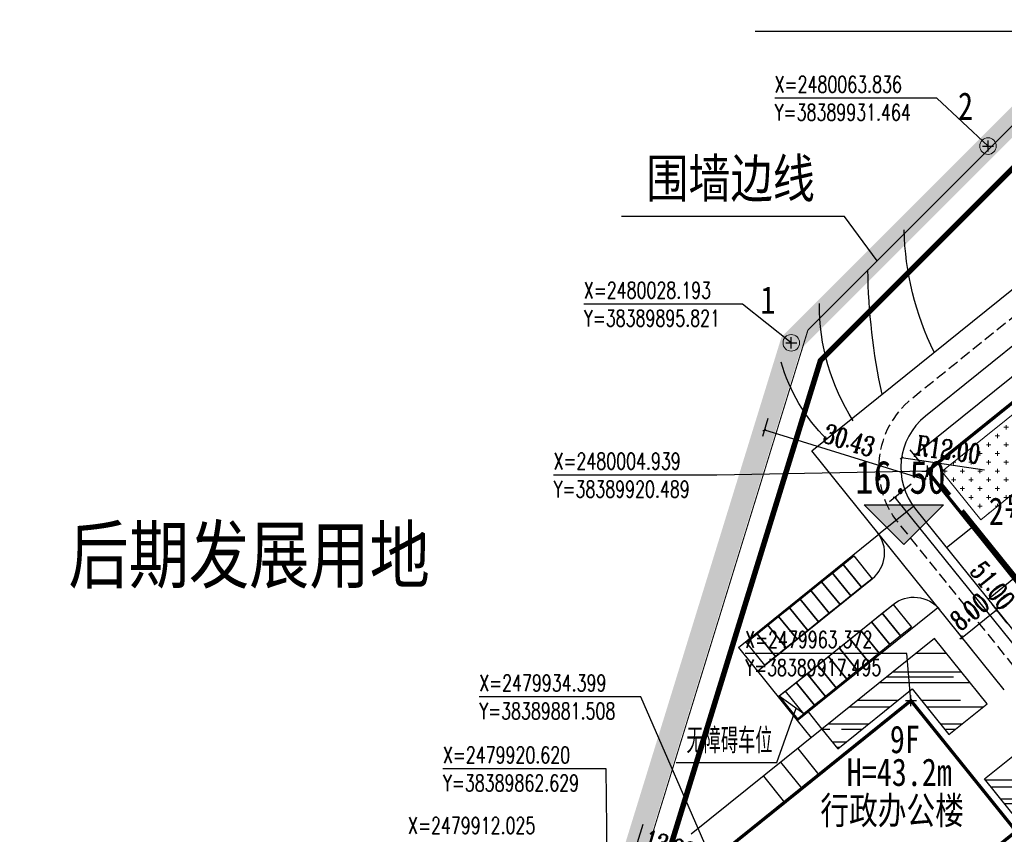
# Model space of a CAD drawing. Extents: x 38389316 to 38391210, y 2479116 to 2480544.
# Tile 19 of 68: x 38389756 to 38389934, y 2479939 to 2480087. Entities that reach past the tile are written whole.
import ezdxf
from ezdxf.enums import TextEntityAlignment as Align

# ---------------------------------------------------------------- set-up
doc = ezdxf.new("R2010")
doc.units = 0
doc.header["$LTSCALE"] = 2
for name, pattern in [('0', [0]), ('CENTER2', [1.125, 0.75, -0.125, 0.125, -0.125]), ('DASH', [0.35, 0.25, -0.1]), ('X2', [10, 8, -2])]:
    doc.linetypes.add(name, pattern=pattern)
doc.layers.get('0').update_dxf_attribs({"linetype": 'CONTINUOUS', "lineweight": 9})
doc.layers.get('Defpoints').update_dxf_attribs({"linetype": 'CONTINUOUS', "lineweight": 9})
for name, color, linetype in [('DIM_COOR', 3, 'CONTINUOUS'), ('DIM_ELEV', 3, 'CONTINUOUS'), ('DIM_SYMB', 3, 'CONTINUOUS'), ('hongxian', 1, 'CONTINUOUS'), ('PUB_TEXT', 7, 'CONTINUOUS'), ('u-road', 4, 'CONTINUOUS'), ('U_室外车位', 3, 'CONTINUOUS'), ('围墙', 7, 'CENTER2'), ('建筑占地', 3, 'CONTINUOUS'), ('建筑轮廓', 2, 'CONTINUOUS'), ('文字', 7, 'CONTINUOUS'), ('校内道路中线', 1, 'CONTINUOUS'), ('道路', 33, 'CONTINUOUS')]:
    doc.layers.add(name, color=color, linetype=linetype)
for name, color, linetype, lineweight in [('尺寸标注', 7, 'CONTINUOUS', 9), ('屋顶绿化线', 126, 'CONTINUOUS', 9), ('建筑控制线', 6, '0', 9), ('规划坐标', 7, 'CONTINUOUS', 9)]:
    doc.layers.add(name, color=color, linetype=linetype, lineweight=lineweight)
doc.styles.add('-宋体', font='txt', dxfattribs={"width": 0.8})
doc.styles.add('_TCH_DIM', font='SIMPLEX', dxfattribs={"bigfont": 'GBCBIG'})
doc.styles.add('_TCH_LABEL_T3', font='COMPLEX', dxfattribs={"width": 0.705882, "bigfont": 'GBCBIG'})
doc.styles.add('中等线体', font='txt', dxfattribs={"width": 0.8})
doc.styles.add('宋体', font='txt', dxfattribs={"width": 0.8, "height": 8})
doc.dimstyles.new('_TCH_ARCH_M_M&&1', dxfattribs={"dimtxt": 1.275, "dimasz": 0.5, "dimexe": 1.25, "dimexo": 1.5, "dimgap": 0.6125, "dimtad": 1, "dimzin": 1, "dimdsep": 46, "dimtxsty": '_TCH_LABEL_T3', "dimblk": 'ARCHTICK', "dimcen": 0.09, "dimclrt": 7, "dimazin": 2, "dimtfac": 1, "dimtix": 1, "dimtmove": 2, "dimatfit": 3, "dimfxl": 1, "dimtolj": 1, "dimtzin": 0, "dimarcsym": 0})
pattern_1 = [(218.837284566, (31458374325.5, 22143120606.5), (-2232.08987889, 241.01301325), [793.75, -2381.25]), (128.837284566, (31458374265.2, 22143120048.5), (241.01301325, 2232.08987889), [793.75, -2381.25])]

# ---------------------------------------------------------------- blocks, each defined once
blk = doc.blocks.new('hyvahavb')
at = {"layer": 'DIM_ELEV'}
blk.add_hatch(color=10, dxfattribs=at).paths.add_polyline_path([(-173.18, -4360.83), (-182.18, -4351.83), (-164.18, -4351.83)])
at = {"layer": 'DIM_ELEV', "color": 10}
for p, q in [((-173.18, -4360.83), (-182.18, -4351.83)), ((-182.18, -4351.83), (-164.18, -4351.83)), ((-173.18, -4360.83), (-164.18, -4351.83))]:
    blk.add_line(p, q, dxfattribs=at)
blk = doc.blocks.new('_ArchTick')
at = {"color": 0, "linetype": 'ByBlock', "const_width": 0.4}
blk.add_lwpolyline([(-0.5, -0.5), (0.5, 0.5)], dxfattribs=at)
blk = doc.blocks.new('*D81')
at = {"layer": 'Defpoints', "color": 0}
for p in [(38389892.04, 2480015.94), (38389921.11, 2480006.97), (38389920.02, 2480003.42)]:
    blk.add_point(p, dxfattribs=at)
at = {"layer": '尺寸标注', "color": 0, "lineweight": -2}
for p, q in [((38389891.6, 2480014.5), (38389890.58, 2480011.2)), ((38389890.95, 2480012.4), (38389920.02, 2480003.42)), ((38389920.67, 2480005.53), (38389919.65, 2480002.23))]:
    blk.add_line(p, q, dxfattribs=at)
at = {"layer": '尺寸标注', "color": 0, "lineweight": -2, "xscale": 0.5, "yscale": 0.5, "zscale": 0.5}
for p, rotation in [((38389890.95, 2480012.4), 162.8522259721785), ((38389920.02, 2480003.42), 342.8522259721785)]:
    blk.add_blockref('_ArchTick', p, dxfattribs=dict(at, rotation=rotation))
at = {"layer": '尺寸标注', "color": 7, "insert": (38389906.29, 2480010.54), "char_height": 3.5, "attachment_point": 5, "rotation": 342.8522, "style": '_TCH_LABEL_T3'}
blk.add_mtext('\\A1;30.43', dxfattribs=at)
blk = doc.blocks.new('*D85')
at = {"layer": 'Defpoints', "color": 0}
for p in [(38389954.64, 2479962.52), (38389932.51, 2479944.71), (38389935.84, 2479940.58)]:
    blk.add_point(p, dxfattribs=at)
at = {"layer": '尺寸标注', "color": 0, "lineweight": -2}
for p, q in [((38389955.58, 2479961.36), (38389958.75, 2479957.42)), ((38389957.96, 2479958.39), (38389935.84, 2479940.58)), ((38389933.45, 2479943.54), (38389936.62, 2479939.61))]:
    blk.add_line(p, q, dxfattribs=at)
at = {"layer": '尺寸标注', "color": 0, "lineweight": -2, "xscale": 0.5, "yscale": 0.5, "zscale": 0.5}
for p, rotation in [((38389957.96, 2479958.39), 38.83647025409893), ((38389935.84, 2479940.58), 218.836470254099)]:
    blk.add_blockref('_ArchTick', p, dxfattribs=dict(at, rotation=rotation))
at = {"layer": '尺寸标注', "color": 7, "insert": (38389943.55, 2479950.69), "char_height": 3.5, "attachment_point": 5, "rotation": 38.8365, "style": '_TCH_LABEL_T3'}
blk.add_mtext('\\A1;28.40', dxfattribs=at)
blk = doc.blocks.new('*D86')
at = {"layer": 'Defpoints', "color": 0}
for p in [(38389977.04, 2480055.25), (38389979.36, 2480052.36), (38389920.47, 2480004.95)]:
    blk.add_point(p, dxfattribs=at)
at = {"layer": '尺寸标注', "color": 0, "lineweight": -2}
for p, q in [((38389978.42, 2480053.53), (38389976.25, 2480056.22)), ((38389918.15, 2480007.84), (38389977.04, 2480055.25)), ((38389919.53, 2480006.12), (38389917.37, 2480008.82))]:
    blk.add_line(p, q, dxfattribs=at)
at = {"layer": '尺寸标注', "color": 0, "lineweight": -2, "xscale": 0.5, "yscale": 0.5, "zscale": 0.5}
for p, rotation in [((38389977.04, 2480055.25), 38.83647369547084), ((38389918.15, 2480007.84), 218.8364736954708)]:
    blk.add_blockref('_ArchTick', p, dxfattribs=dict(at, rotation=rotation))
at = {"layer": '尺寸标注', "color": 7, "insert": (38389945.87, 2480033.69), "char_height": 3.5, "attachment_point": 5, "rotation": 38.8365, "style": '_TCH_LABEL_T3'}
blk.add_mtext('\\A1;75.60', dxfattribs=at)
blk = doc.blocks.new('*D88')
at = {"layer": 'Defpoints', "color": 0}
for p in [(38389918.72, 2480003.51), (38389950.7, 2479963.78), (38389946.57, 2479960.46)]:
    blk.add_point(p, dxfattribs=at)
at = {"layer": '尺寸标注', "color": 0, "lineweight": -2}
for p, q in [((38389917.55, 2480002.57), (38389913.61, 2479999.4)), ((38389914.58, 2480000.18), (38389946.57, 2479960.46)), ((38389949.53, 2479962.84), (38389945.59, 2479959.67))]:
    blk.add_line(p, q, dxfattribs=at)
at = {"layer": '尺寸标注', "color": 0, "lineweight": -2, "xscale": 0.5, "yscale": 0.5, "zscale": 0.5}
for p, rotation in [((38389914.58, 2480000.18), 128.8364706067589), ((38389946.57, 2479960.46), 308.8364706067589)]:
    blk.add_blockref('_ArchTick', p, dxfattribs=dict(at, rotation=rotation))
at = {"layer": '尺寸标注', "color": 7, "insert": (38389932.31, 2479984.23), "char_height": 3.5, "attachment_point": 5, "rotation": 308.8365, "style": '_TCH_LABEL_T3'}
blk.add_mtext('\\A1;51.00', dxfattribs=at)
blk = doc.blocks.new('*D91')
at = {"layer": 'Defpoints', "color": 0}
for p in [(38389869.34, 2479942.38), (38389882.7, 2479938.26), (38389880.29, 2479930.44)]:
    blk.add_point(p, dxfattribs=at)
at = {"layer": '尺寸标注', "color": 0, "lineweight": -2}
for p, q in [((38389868.9, 2479940.94), (38389866.56, 2479933.37)), ((38389882.26, 2479936.82), (38389879.92, 2479929.25)), ((38389866.93, 2479934.56), (38389880.29, 2479930.44))]:
    blk.add_line(p, q, dxfattribs=at)
at = {"layer": '尺寸标注', "color": 0, "lineweight": -2, "xscale": 0.5, "yscale": 0.5, "zscale": 0.5}
for p, rotation in [((38389866.93, 2479934.56), 162.8522258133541), ((38389880.29, 2479930.44), 342.8522258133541)]:
    blk.add_blockref('_ArchTick', p, dxfattribs=dict(at, rotation=rotation))
at = {"layer": '尺寸标注', "color": 7, "insert": (38389873.77, 2479937.03), "char_height": 3.5, "attachment_point": 5, "rotation": 342.8522, "style": '_TCH_LABEL_T3'}
blk.add_mtext('\\A1;13.98', dxfattribs=at)
blk = doc.blocks.new('A$C7AE81329')
at = {"layer": '建筑轮廓', "const_width": 0.6, "flags": 128}
for points in [[(0, 138), (0, 134.5), (0.5, 134.5), (0.5, 132.4), (0, 132.4), (0, 128.2), (0.5, 128.2), (0.5, 113.6), (0, 113.6), (0, 113), (8.4, 113), (8.4, 100), (0, 100), (0, 99.5), (0.5, 99.5), (0.5, 96.8), (0, 96.8), (0, 87), (33.6, 87), (33.6, 91.85), (42, 91.85), (42, 87), (75.6, 87), (75.6, 90.5), (75.1, 90.5), (75.1, 92.6), (75.6, 92.6), (75.6, 96.8), (75.1, 96.8), (75.1, 111.4), (75.6, 111.4), (75.6, 112), (67.2, 112), (67.2, 125), (75.6, 125), (75.6, 125.5), (75.1, 125.5), (75.1, 128.2), (75.6, 128.2), (75.6, 138), (42, 138), (42, 133.15), (33.6, 133.15), (33.6, 138)], [(0, 138), (0, 99.5), (0.5, 99.5), (0.5, 96.8), (0, 96.8), (0, 96.8), (0, 96.8), (0, 87), (33.6, 87), (33.6, 91.85), (42, 91.85), (42, 87), (75.6, 87), (75.6, 100), (75.1, 100), (75.1, 111.4), (75.6, 111.4), (75.6, 112), (67.2, 112), (67.2, 125), (75.6, 125), (75.6, 125.5), (75.1, 125.5), (75.1, 128.2), (75.6, 128.2), (75.6, 138), (42, 138), (42, 133.15), (33.6, 133.15), (33.6, 138)], [(46.27, 120.5), (46.27, 125), (20.9, 125), (20.9, 100), (54.7, 100), (54.7, 120.5), (54.7, 120.5), (54.7, 120.5)], [(0, 87), (8.4, 87), (8.4, 51), (0, 51)], [(0, 0), (0, 3.5), (0.5, 3.5), (0.5, 5.6), (0, 5.6), (0, 9.8), (0.5, 9.8), (0.5, 24.4), (0, 24.4), (0, 25), (8.4, 25), (8.4, 38), (0, 38), (0, 38.5), (0.5, 38.5), (0.5, 41.2), (0, 41.2), (0, 51), (33.6, 51), (33.6, 46.15), (42, 46.15), (42, 51), (75.6, 51), (75.6, 47.5), (75.1, 47.5), (75.1, 45.4), (75.6, 45.4), (75.6, 41.2), (75.1, 41.2), (75.1, 26.6), (75.6, 26.6), (75.6, 26), (67.2, 26), (67.2, 13), (75.6, 13), (75.6, 12.5), (75.1, 12.5), (75.1, 9.8), (75.6, 9.8), (75.6, 0), (42, 0), (42, 4.85), (33.6, 4.85), (33.6, 0)], [(0, 0), (0, 38.5), (0.5, 38.5), (0.5, 41.2), (0, 41.2), (0, 41.2), (0, 41.2), (0, 51), (33.6, 51), (33.6, 46.15), (42, 46.15), (42, 51), (75.6, 51), (75.6, 38), (75.1, 38), (75.1, 26.6), (75.6, 26.6), (75.6, 26), (67.2, 26), (67.2, 13), (75.6, 13), (75.6, 12.5), (75.1, 12.5), (75.1, 9.8), (75.6, 9.8), (75.6, 0), (42, 0), (42, 4.85), (33.6, 4.85), (33.6, 0)], [(46.27, 17.5), (46.27, 13), (20.9, 13), (20.9, 38), (54.7, 38), (54.7, 17.5), (54.7, 17.5), (54.7, 17.5)]]:
    blk.add_lwpolyline(points, close=True, dxfattribs=at)
for points in [[(75.6, 125), (75.6, 112)], [(75.6, 26), (75.6, 13)]]:
    blk.add_lwpolyline(points, dxfattribs=at)
blk = doc.blocks.new('*D166')
at = {"layer": 'Defpoints', "color": 0}
for p in [(38389915.8, 2480007.33), (38389927.67, 2480005.58)]:
    blk.add_point(p, dxfattribs=at)
at = {"layer": '尺寸标注', "color": 0, "lineweight": -2}
blk.add_line((38389930.8, 2480005.12), (38389915.8, 2480007.33), dxfattribs=at)
at = {"layer": '尺寸标注', "color": 0, "lineweight": -2, "xscale": 0.5, "yscale": 0.5, "zscale": 0.5, "rotation": 171.6338639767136}
blk.add_blockref('_ArchTick', (38389915.8, 2480007.33), dxfattribs=at)
at = {"layer": '尺寸标注', "color": 7, "insert": (38389924.27, 2480008.86), "char_height": 3.5, "attachment_point": 5, "rotation": 351.6339, "style": '_TCH_LABEL_T3'}
blk.add_mtext('\\A1;R12.00', dxfattribs=at)
blk = doc.blocks.new('*D209')
at = {"layer": 'Defpoints', "color": 0}
for p in [(38389932.99, 2479979.84), (38389935.88, 2479976.24), (38389929.65, 2479971.23)]:
    blk.add_point(p, dxfattribs=at)
at = {"layer": '尺寸标注', "color": 0, "lineweight": -2}
for p, q in [((38389926.76, 2479974.83), (38389932.99, 2479979.84)), ((38389934.94, 2479977.41), (38389932.21, 2479980.82)), ((38389932.99, 2479979.84), (38389933.38, 2479980.16)), ((38389928.71, 2479972.4), (38389925.97, 2479975.8)), ((38389926.76, 2479974.83), (38389926.37, 2479974.51))]:
    blk.add_line(p, q, dxfattribs=at)
at = {"layer": '尺寸标注', "color": 0, "lineweight": -2, "xscale": 0.5, "yscale": 0.5, "zscale": 0.5}
for p, rotation in [((38389932.99, 2479979.84), 218.8364953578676), ((38389926.76, 2479974.83), 38.83649535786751)]:
    blk.add_blockref('_ArchTick', p, dxfattribs=dict(at, rotation=rotation))
at = {"layer": '尺寸标注', "color": 7, "insert": (38389928.15, 2479979.48), "char_height": 3.5, "attachment_point": 5, "rotation": 38.8365, "style": '_TCH_LABEL_T3'}
blk.add_mtext('\\A1;8.00', dxfattribs=at)
blk = doc.blocks.new('A$C76C23CDA')
at = {"layer": '屋顶绿化线'}
h = blk.add_hatch(dxfattribs=at)
h.set_pattern_fill('CROSS', color=256, style=0)
h.set_pattern_definition(pattern_1)
h.paths.add_polyline_path([(30200, 134600), (0, 134600), (0, 125000), (30200, 125000)])
h.paths.add_polyline_path([(71900, 134600), (42000, 134600), (42000, 125000), (55800, 125000), (55800, 123400), (71900, 123400)])
h.paths.add_polyline_path([(42000, 87000), (71900, 87000), (71900, 96100), (42000, 96100)])
h.paths.add_polyline_path([(10300, 96100), (30200, 96100), (30200, 87000), (10300, 87000)])
h = blk.add_hatch(dxfattribs=at)
h.set_pattern_fill('CROSS', color=256, style=0)
h.set_pattern_definition(pattern_1)
h.paths.add_polyline_path([(10300, 38500), (30200, 38500), (30200, 47600), (10300, 47600)])
h.paths.add_polyline_path([(42000, 47600), (71900, 47600), (71900, 38500), (42000, 38500)])
edge = h.paths.add_edge_path()
edge.add_line((30200, 0), (0, 0))
edge.add_line((0, 0), (0, 9600))
edge.add_line((0, 9600), (30200, 9600))
edge.add_line((30200, 9600), (30200, 0))
h.paths.add_polyline_path([(71900, 0), (42000, 0), (42000, 9600), (55800, 9600), (55800, 11200), (71900, 11200)])
for points in [[(30200, 134600), (0, 134600), (0, 125000), (30200, 125000)], [(71900, 134600), (42000, 134600), (42000, 125000), (55800, 125000), (55800, 123400), (71900, 123400)], [(10300, 96100), (30200, 96100), (30200, 87000), (10300, 87000)], [(42000, 87000), (71900, 87000), (71900, 96100), (42000, 96100)], [(10300, 38500), (30200, 38500), (30200, 47600), (10300, 47600)], [(42000, 47600), (71900, 47600), (71900, 38500), (42000, 38500)], [(71900, 0), (42000, 0), (42000, 9600), (55800, 9600), (55800, 11200), (71900, 11200)], [(30200, 0), (0, 0), (0, 9600), (30200, 9600)]]:
    blk.add_lwpolyline(points, close=True, dxfattribs=at)

msp = doc.modelspace()

# ---------------------------------------------------------------- hatches: boundary and pattern name
at = {"layer": '道路'}
h = msp.add_hatch(dxfattribs=at)
h.set_pattern_fill('AR-RROOF', color=170, scale=5, style=0)
h.set_pattern_definition([(0, (-1.191, 1.48), (13.97, 6.35), [95.25, -12.7, 31.75, -6.35]), (0, (7.254, 4.655), (-6.35, 8.4455), [19.05, -2.0955, 38.1, -4.7625]), (0, (1.9837, 6.8776), (33.02, 4.2545), [50.8, -8.89, 25.4, -6.35])])
edge = h.paths.add_edge_path()
edge.add_line((38389917.722, 2479965.481), (38389924.37, 2479957.224))
edge.add_line((38389924.37, 2479957.224), (38389931.3, 2479962.804))
edge.add_line((38389931.3, 2479962.804), (38389921.768, 2479974.644))
edge.add_line((38389921.768, 2479974.644), (38389901.362, 2479958.215))
edge.add_line((38389901.362, 2479958.215), (38389904.247, 2479954.632))
edge.add_line((38389904.247, 2479954.632), (38389917.722, 2479965.481))
edge.add_line((38389917.722, 2479965.481), (38389924.369, 2479957.224))
h = msp.add_hatch(dxfattribs=at)
h.set_pattern_fill('AR-RROOF', color=170, scale=5, style=0)
h.set_pattern_definition([(7e-06, (38390256.522, 2480347.759), (13.97, 6.35), [95.25, -12.7, 31.75, -6.35]), (7e-06, (38390264.967, 2480350.934), (-6.35, 8.4455), [19.05, -2.0955, 38.1, -4.7625]), (7e-06, (38390259.697, 2480353.1564), (33.02, 4.254504), [50.8, -8.89, 25.4, -6.35])])
h.paths.add_polyline_path([(38389935.281, 2479943.671), (38389930.829, 2479949.201), (38389937.759, 2479954.781), (38389947.352, 2479942.865), (38389946.52, 2479937.058), (38389934.986, 2479927.772), (38389930.723, 2479933.068), (38389937.499, 2479938.524), (38389938.668, 2479939.465)])

# ---------------------------------------------------------------- linework, layer by layer
at = {"layer": 'DIM_COOR', "color": 3}
for p, q in [((38389922.194, 2480072.496), (38389892.824, 2480072.496)), ((38389931.464, 2480063.836), (38389922.194, 2480072.496)), ((38389931.464, 2480062.836), (38389931.464, 2480064.836)), ((38389930.464, 2480063.836), (38389932.464, 2480063.836)), ((38389886.956, 2480035.185), (38389858.246, 2480035.185)), ((38389895.821, 2480028.193), (38389886.956, 2480035.185)), ((38389895.821, 2480027.193), (38389895.821, 2480029.193)), ((38389894.821, 2480028.193), (38389896.821, 2480028.193)), ((38389920.489, 2480003.939), (38389920.489, 2480005.939)), ((38389882.351, 2480004.221), (38389852.761, 2480004.221)), ((38389920.489, 2480004.939), (38389882.351, 2480004.221)), ((38389919.489, 2480004.939), (38389921.489, 2480004.939)), ((38389916.732, 2479971.899), (38389887.472, 2479971.899)), ((38389917.495, 2479963.372), (38389916.732, 2479971.899)), ((38389868.549, 2479964.028), (38389839.289, 2479964.028)), ((38389881.508, 2479934.399), (38389868.549, 2479964.028)), ((38389916.495, 2479963.372), (38389918.495, 2479963.372)), ((38389917.495, 2479962.372), (38389917.495, 2479964.372)), ((38389862.302, 2479950.99), (38389832.712, 2479950.99)), ((38389862.629, 2479920.62), (38389862.302, 2479950.99))]:
    msp.add_line(p, q, dxfattribs=at)
at = {"layer": 'DIM_SYMB', "color": 0, "flags": 128}
for points in [[(38389990.261, 2480076.295), (38389969.202, 2480084.599), (38389889.286, 2480084.599)], [(38389911.373, 2480043.038), (38389905.445, 2480051.107), (38389865.034, 2480051.107)], [(38389874.949, 2479952.18), (38389893.215, 2479952.18), (38389896.691, 2479961.989)]]:
    msp.add_lwpolyline(points, dxfattribs=at)
at = {"layer": 'DIM_SYMB', "color": 3}
msp.add_lwpolyline([(38389917.636, 2480018.047, 0, 0, 0), (38389971.246, 2480061.169, 0, 0.933, 0), (38389968.518, 2480058.975, 0, 0, 0)], format="xyseb", dxfattribs=at)
at = {"layer": 'hongxian', "linetype": 'CENTER2', "ltscale": 10, "const_width": 4, "flags": 128}
msp.add_lwpolyline([(38389895.821, 2480028.193), (38389931.464, 2480063.836), (38389967.107, 2480099.478), (38390034.514, 2480012.704), (38390085.513, 2479951.337), (38390109.125, 2479922.008), (38390099.174, 2479835.353), (38390090.018, 2479755.614), (38390089.574, 2479753.321), (38390087.685, 2479746.141), (38390087.168, 2479744.568), (38390086.821, 2479743.508), (38390085.995, 2479741.198), (38390084.384, 2479737.279), (38390082.352, 2479732.869), (38390079.285, 2479727.323), (38390075.397, 2479721.295), (38390071.094, 2479715.722), (38390066.159, 2479710.286), (38390059.432, 2479704.206), (38390057.516, 2479702.804), (38390006.515, 2479673.75), (38389771.971, 2479540.139), (38389769.573, 2479540.772), (38389767.541, 2479540.37), (38389758.715, 2479556.815), (38389776.68, 2479567.049), (38389761.772, 2479593.219), (38389796.421, 2479704.964), (38389796.94, 2479706.639), (38389842.037, 2479730.453), (38389853.283, 2479766.864), (38389829.5, 2479811.903), (38389838.213, 2479840.143), (38389838.15, 2479841.287), (38389843.69, 2479859.24), (38389845.083, 2479858.07), (38389849.696, 2479873.099), (38389860.511, 2479908.069), (38389859.262, 2479908.421), (38389858.906, 2479908.553), (38389859.977, 2479912.025), (38389862.629, 2479920.62)], close=True, dxfattribs=at)
at = {"layer": 'u-road', "flags": 128}
for points in [[(38389899.549, 2480008.621), (38389982.194, 2480075.158, 0.4142103), (38389984.015, 2480092.03), (38389982.984, 2480093.311)], [(38390052.726, 2479967.615), (38389984.999, 2480051.74, 0.4142162), (38389968.126, 2480053.562), (38389920.144, 2480014.932, 0.4142095), (38389918.322, 2479998.06), (38389940.647, 2479970.329)], [(38389889.694, 2479968.72), (38389910.49, 2479985.463, 0.4142094), (38389911.401, 2479993.899), (38389911.401, 2479993.899)], [(38389893.457, 2479964.047), (38389914.253, 2479980.789, -0.4142177), (38389922.689, 2479979.878), (38389922.689, 2479979.878)]]:
    msp.add_lwpolyline(points, format="xyb", dxfattribs=at)
for points in [[(38389934.416, 2479965.312), (38389899.549, 2480008.621)], [(38389917.946, 2479998.527), (38389911.699, 2479993.497)], [(38389886.245, 2479973.004), (38389911.699, 2479993.497)], [(38389896.906, 2479959.763), (38389922.359, 2479980.255)], [(38389886.245, 2479973.005), (38389896.906, 2479959.763)]]:
    msp.add_lwpolyline(points, dxfattribs=at)
at = {"layer": 'U_室外车位'}
for points in [[(38389903.272, 2479986.456), (38389905.219, 2479988.024), (38389908.543, 2479983.896), (38389906.596, 2479982.328)], [(38389905.219, 2479988.024), (38389907.166, 2479989.592), (38389910.49, 2479985.464), (38389908.543, 2479983.896)], [(38389901.324, 2479984.888), (38389903.272, 2479986.456), (38389906.596, 2479982.328), (38389904.648, 2479980.76)], [(38389899.377, 2479983.32), (38389901.324, 2479984.888), (38389904.648, 2479980.76), (38389902.701, 2479979.192)], [(38389897.43, 2479981.752), (38389899.377, 2479983.32), (38389902.701, 2479979.192), (38389900.754, 2479977.624)], [(38389895.482, 2479980.185), (38389897.43, 2479981.753), (38389900.754, 2479977.625), (38389898.806, 2479976.057)], [(38389893.535, 2479978.617), (38389895.482, 2479980.185), (38389898.806, 2479976.057), (38389896.859, 2479974.489)], [(38389910.358, 2479977.654), (38389912.306, 2479979.221), (38389915.63, 2479975.093), (38389913.682, 2479973.525)], [(38389912.306, 2479979.221), (38389914.253, 2479980.789), (38389917.577, 2479976.661), (38389915.63, 2479975.093)], [(38389891.588, 2479977.049), (38389893.535, 2479978.617), (38389896.859, 2479974.489), (38389894.912, 2479972.921)], [(38389908.411, 2479976.086), (38389910.358, 2479977.654), (38389913.682, 2479973.525), (38389911.735, 2479971.958)], [(38389889.641, 2479975.481), (38389891.588, 2479977.049), (38389894.912, 2479972.921), (38389892.965, 2479971.353)], [(38389906.464, 2479974.518), (38389908.411, 2479976.086), (38389911.735, 2479971.958), (38389909.788, 2479970.39)], [(38389887.693, 2479973.913), (38389889.641, 2479975.481), (38389892.965, 2479971.353), (38389891.017, 2479969.785)], [(38389904.517, 2479972.95), (38389906.464, 2479974.518), (38389909.788, 2479970.39), (38389907.841, 2479968.822)], [(38389902.569, 2479971.382), (38389904.516, 2479972.95), (38389907.84, 2479968.822), (38389905.893, 2479967.254)], [(38389900.622, 2479969.815), (38389902.569, 2479971.382), (38389905.893, 2479967.254), (38389903.946, 2479965.686)], [(38389898.675, 2479968.247), (38389900.622, 2479969.815), (38389903.946, 2479965.686), (38389901.999, 2479964.119)], [(38389896.728, 2479966.679), (38389898.675, 2479968.247), (38389901.999, 2479964.119), (38389900.051, 2479962.551)]]:
    msp.add_lwpolyline(points, close=True, dxfattribs=at)
at = {"layer": 'U_室外车位', "color": 83}
msp.add_lwpolyline([(38389894.78, 2479965.111), (38389896.728, 2479966.679), (38389900.051, 2479962.551), (38389898.103, 2479960.984), (38389894.78, 2479965.112), (38389893.612, 2479964.171), (38389896.936, 2479960.043), (38389898.103, 2479960.984), (38389893.612, 2479964.171)], dxfattribs=at)
at = {"layer": '围墙', "linetype": 'DASH', "ltscale": 6, "const_width": 0.2, "flags": 128}
for points in [[(38389898.835, 2480030.5), (38389953.608, 2480085.272)], [(38389898.835, 2480030.5), (38389830.899, 2479810.324)]]:
    msp.add_lwpolyline(points, dxfattribs=at)
at = {"layer": '建筑占地', "color": 6, "flags": 128}
for points in [[(38389979.389, 2480052.332), (38390011.372, 2480012.607), (38389985.2, 2479991.536), (38389982.159, 2479995.313), (38389975.615, 2479990.046), (38389978.612, 2479986.324), (38389959.028, 2479970.465), (38389981.604, 2479942.423), (38390001.233, 2479958.226), (38390004.274, 2479954.449), (38390010.817, 2479959.716), (38390007.776, 2479963.494), (38390033.948, 2479984.565), (38390065.931, 2479944.84), (38390039.759, 2479923.769), (38390036.717, 2479927.547), (38390030.174, 2479922.279), (38390033.216, 2479918.501), (38390007.044, 2479897.43), (38389920.502, 2480004.922), (38389946.674, 2480025.993), (38389949.716, 2480022.216), (38389956.259, 2480027.483), (38389953.217, 2480031.261)], [(38389917.495, 2479963.372), (38389936.559, 2479939.692), (38389900.572, 2479910.72), (38389881.509, 2479934.398)]]:
    msp.add_lwpolyline(points, close=True, dxfattribs=at)
at = {"layer": '建筑控制线', "linetype": 'X2', "const_width": 1, "flags": 128}
msp.add_lwpolyline([(38389844.382, 2479841.134), (38389849.418, 2479857.455), (38389849.963, 2479859.222), (38389864.635, 2479906.77), (38389865.711, 2479910.257), (38389868.362, 2479918.851), (38389901.116, 2480025.002), (38389907.36, 2480031.246), (38389960.223, 2480084.109)], dxfattribs=at)
at = {"layer": '建筑轮廓', "const_width": 0.6, "flags": 128}
msp.add_lwpolyline([(38389917.495, 2479963.372), (38389881.508, 2479934.399), (38389900.572, 2479910.72), (38389936.559, 2479939.692)], close=True, dxfattribs=at)
at = {"layer": '校内道路中线', "color": 10, "linetype": 'DASH', "ltscale": 4, "flags": 128}
msp.add_lwpolyline([(38389986.989, 2480073.883), (38389917.636, 2480018.047, 0.4142106), (38389915.207, 2479995.551), (38390117.867, 2479743.822)], format="xyb", dxfattribs=at)
at = {"layer": '规划坐标', "color": 7, "linetype": 'Continuous'}
for centre in [(38389931.464, 2480063.836), (38389895.821, 2480028.193)]:
    msp.add_circle(centre, 1.5, dxfattribs=at)
at = {"layer": '道路', "flags": 128}
for points in [[(38389921.724, 2480026.474, -0.1079052), (38389916.261, 2480048.633, 5.0378717)], [(38389912.284, 2480018.874, -0.0505813), (38389909.7, 2480041.409, -0.6875556)], [(38389907.052, 2480014.046, -0.1439216), (38389900.912, 2480035.302, -429.6774086)], [(38389902.213, 2480010.766, -0.1265412), (38389893.978, 2480024.708, -1.330606)]]:
    msp.add_lwpolyline(points, format="xyb", dxfattribs=at)
for points in [[(38389928.642, 2479994.813), (38389923.967, 2479991.049)], [(38389936.167, 2479985.466), (38389931.492, 2479981.702)], [(38389917.722, 2479965.481), (38389924.37, 2479957.224), (38389931.3, 2479962.804), (38389921.768, 2479974.644), (38389901.362, 2479958.215), (38389904.247, 2479954.632), (38389917.722, 2479965.481), (38389924.369, 2479957.224)], [(38389898.853, 2479961.33), (38389901.362, 2479958.215)], [(38389896.906, 2479959.762), (38389899.414, 2479956.647)], [(38389901.362, 2479958.215), (38389877.682, 2479939.151)], [(38389897, 2479954.703), (38389900.825, 2479949.951)], [(38389935.281, 2479943.671), (38389930.829, 2479949.201), (38389937.759, 2479954.781), (38389947.352, 2479942.865), (38389946.52, 2479937.058), (38389934.986, 2479927.772), (38389930.723, 2479933.068), (38389937.499, 2479938.524), (38389938.668, 2479939.465), (38389935.281, 2479943.671)], [(38389903.878, 2479952.538), (38389903.941, 2479952.46)], [(38389893.884, 2479952.194), (38389897.709, 2479947.443)], [(38389890.768, 2479949.686), (38389894.594, 2479944.935)]]:
    msp.add_lwpolyline(points, dxfattribs=at)

# ---------------------------------------------------------------- block references
at = {"layer": 'DIM_ELEV', "color": 10, "xscale": 0.8, "yscale": 0.8, "zscale": 0.8, "rotation": 6.55795981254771e-06}
msp.add_blockref('hyvahavb', (38390054.77, 2483480.299), dxfattribs=at)
at = {"layer": '屋顶绿化线', "xscale": -0.0009999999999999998, "yscale": 0.001, "zscale": 0.001, "rotation": 38.83728456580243}
msp.add_blockref('A$C76C23CDA', (38390063.527, 2479945.114), dxfattribs=at)
at = {"layer": '建筑轮廓', "rotation": 38.8372698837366}
msp.add_blockref('A$C7AE81329', (38390007.03, 2479897.446), dxfattribs=at)

# ---------------------------------------------------------------- texts
at = {"layer": 'DIM_ELEV', "color": 10, "style": '-宋体', "width": 0.8}
msp.add_text('16.50', height=6, rotation=0.00001, dxfattribs=at).set_placement((38389907.44, 2480000.852))
at = {"layer": 'DIM_SYMB', "color": 0, "style": '宋体', "width": 0.8}
for s, height, p in [('围墙边线', 7, (38389884.824, 2480054.493)), ('后期发展用地', 10, (38389797.606, 2479984.785))]:
    msp.add_text(s, height=height, dxfattribs=at).set_placement(p, align=Align.CENTER)
at = {"layer": 'PUB_TEXT', "color": 7, "style": '_TCH_DIM', "width": 0.705882}
for s, p in [('X=2480063.836', (38389892.824, 2480073.546)), ('Y=38389931.464', (38389892.824, 2480068.471)), ('X=2480028.193', (38389858.246, 2480036.235)), ('Y=38389895.821', (38389858.246, 2480031.16)), ('X=2479920.620', (38389832.712, 2479952.04)), ('Y=38389862.629', (38389832.712, 2479946.965)), ('X=2479912.025', (38389826.411, 2479939.259))]:
    msp.add_text(s, height=2.975, rotation=0.00001, dxfattribs=at).set_placement(p)
for s, p in [('X=2480004.939', (38389852.761, 2480005.271)), ('Y=38389920.489', (38389852.761, 2480000.196)), ('X=2479963.372', (38389887.472, 2479972.949)), ('Y=38389917.495', (38389887.472, 2479967.874)), ('X=2479934.399', (38389839.289, 2479965.078)), ('Y=38389881.508', (38389839.289, 2479960.003))]:
    msp.add_text(s, height=2.975, dxfattribs=at).set_placement(p)
at = {"layer": '文字', "style": '中等线体', "width": 0.8}
for s, p in [('2号教学楼', (38389931.607, 2479995.186)), ('9F', (38389913.678, 2479953.854)), ('H=43.2m', (38389905.866, 2479947.907)), ('行政办公楼', (38389901.092, 2479940.978))]:
    msp.add_text(s, height=5, dxfattribs=at).set_placement(p)
at = {"layer": '文字', "style": '中等线体', "width": 0.6}
msp.add_text('无障碍车位', height=4, dxfattribs=at).set_placement((38389884.625, 2479954.269), align=Align.CENTER)
at = {"layer": '规划坐标', "color": 7, "linetype": 'Continuous', "style": '宋体', "width": 0.8}
for s, p in [('2', (38389927.387, 2480071.076)), ('1', (38389891.571, 2480035.958))]:
    msp.add_text(s, height=5, dxfattribs=at).set_placement(p, align=Align.MIDDLE)

# ---------------------------------------------------------------- dimensions: what is measured, and where the dimension line sits
at = {"layer": '尺寸标注', "color": 3}
for base, p1, p2, angle, picture, middle in [((38389977.037, 2480055.251), (38389920.474, 2480004.955), (38389979.362, 2480052.364), 38.83647, '*D86', (38389945.869, 2480033.688)), ((38389920.022, 2480003.424), (38389892.039, 2480015.937), (38389921.114, 2480006.966), 342.85223, '*D81', (38389906.295, 2480010.537)), ((38389946.565, 2479960.458), (38389918.715, 2480003.511), (38389950.697, 2479963.785), 308.83647, '*D88', (38389932.309, 2479984.234)), ((38389935.84, 2479940.581), (38389954.637, 2479962.524), (38389932.513, 2479944.713), 218.83647, '*D85', (38389943.551, 2479950.687)), ((38389880.286, 2479930.439), (38389869.342, 2479942.378), (38389882.698, 2479938.257), 342.85223, '*D91', (38389873.77, 2479937.032))]:
    dim = msp.add_linear_dim(base=base, p1=p1, p2=p2, angle=angle, dimstyle='_TCH_ARCH_M_M&&1', override={"dimtxt": 3.5, "dimgap": 1}, dxfattribs=at)
    dim.commit()
    dim.dimension.update_dxf_attribs({"geometry": picture, "text_midpoint": middle, "dimtype": 129})
dim = msp.add_radius_dim(center=(38389927.67, 2480005.585), mpoint=(38389915.797, 2480007.331), dimstyle='_TCH_ARCH_M_M&&1', override={"dimtxt": 3.5, "dimexe": 3, "dimexo": 3, "dimgap": 1, "dimtmove": 0}, dxfattribs=at)
dim.commit()
dim.dimension.update_dxf_attribs({"geometry": '*D166', "text_midpoint": (38389923.872, 2480006.143), "dimtype": 132})
dim = msp.add_aligned_dim(p1=(38389929.654, 2479971.228), p2=(38389935.885, 2479976.245), distance=4.618, dimstyle='_TCH_ARCH_M_M&&1', override={"dimtxt": 3.5, "dimgap": 1}, dxfattribs=at)
dim.commit()
dim.dimension.update_dxf_attribs({"geometry": '*D209', "text_midpoint": (38389928.149, 2479979.476)})

doc.saveas('drawing.dxf')
